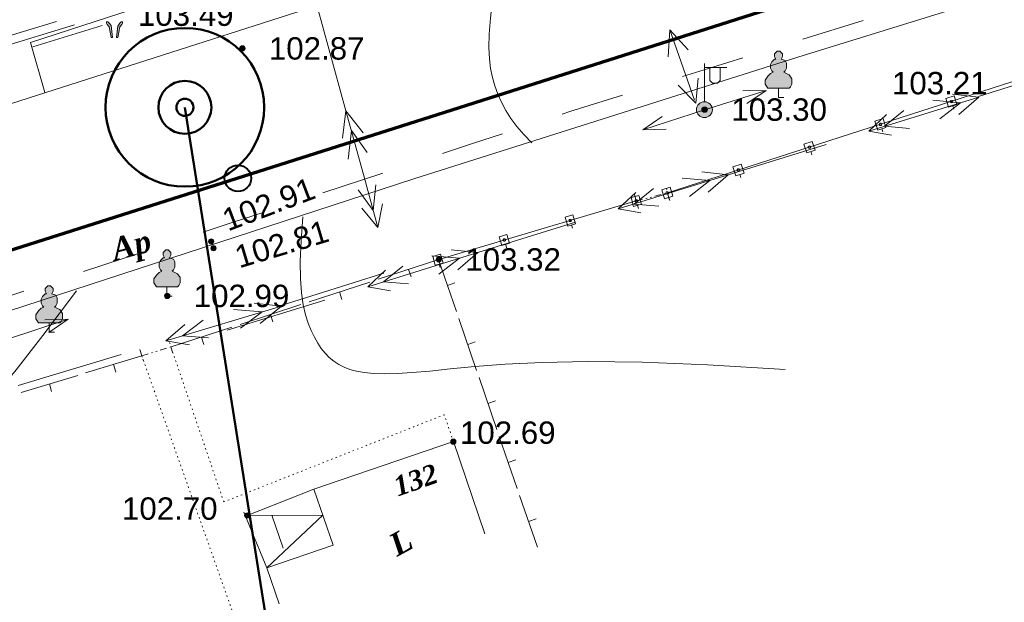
# Model space of a CAD drawing. Header units: millimetres. Extents: x 9396 to 25236, y 15106 to 31102.
# Tile 252 of 256: x 11764 to 11838, y 16966 to 17010. Entities that reach past the tile are written whole.
import ezdxf
from ezdxf.enums import TextEntityAlignment as Align

# ---------------------------------------------------------------- set-up
doc = ezdxf.new("R2010")
doc.units = ezdxf.units.MM
for name, pattern in [('DIVIDE', [1.25, 0.5, -0.25, 0, -0.25, 0, -0.25]), ('DOT', [0.25, 0, -0.25]), ('HIDDEN', [0.375, 0.25, -0.125])]:
    doc.linetypes.add(name, pattern=pattern)
for name, color, linetype, lineweight, true_color in [('1001010', 7, 'Continuous', 9, 0x000000), ('10010110', 7, 'Continuous', 20, 0xa25100), ('1060000', 7, 'Continuous', 9, 0x000000), ('1070000', 7, 'DOT', 9, 0x000000), ('2030003', 7, 'Continuous', 9, 0x000000), ('21100200', 7, 'HIDDEN', 0, 0x800080), ('3000105', 7, 'DIVIDE', 9, 0x000000), ('3000130', 7, 'Continuous', 9, 0x000000), ('3000220', 7, 'Continuous', 9, 0x000000), ('4000210', 7, 'Continuous', 9, 0x000000), ('4000340', 7, 'HIDDEN', 9, 0x000000), ('5010210', 7, 'Continuous', 20, 0x008000), ('6011210', 1, 'Continuous', 9, 0xff0000), ('6011300', 1, 'Continuous', 20, 0xff0000), ('6011400', 7, 'Continuous', 9, 0xc0c0c0)]:
    doc.layers.add(name, color=color, linetype=linetype, lineweight=lineweight, true_color=true_color)
for name, color, linetype, lineweight in [('геология', 6, 'Continuous', 50), ('Канализация', 1, 'Continuous', 70), ('Колодец канал', 3, 'Continuous', 40), ('Размер', 6, 'Continuous', 18)]:
    doc.layers.add(name, color=color, linetype=linetype, lineweight=lineweight)
doc.styles.add('10', font='timesbi.ttf', dxfattribs={"height": 0.001481})
doc.styles.add('2', font='timesbi.ttf', dxfattribs={"height": 0.001693})
doc.styles.add('9', font='timesbi.ttf', dxfattribs={"height": 0.001693})
doc.styles.add('F2', font='arial.ttf', dxfattribs={"height": 0.001693})

# ---------------------------------------------------------------- blocks, each defined once
blk = doc.blocks.new('SYMBOL2030003')
at = {"true_color": 0xffffff}
h = blk.add_hatch(color=7, dxfattribs=at)
edge = h.paths.add_edge_path()
edge.add_arc((0, 0), 0.3, 0, 360)
at = {"true_color": 0x000000}
h = blk.add_hatch(color=18, dxfattribs=at)
edge = h.paths.add_edge_path()
edge.add_arc((0, 0), 0.1, 0, 360)
at = {"color": 18, "linetype": 'Continuous', "lineweight": 0, "true_color": 0x000000, "flags": 128}
for points in [[(0, 0.3), (0, 1.75)], [(0, 1.6), (0.85, 1.6)], [(0.2, 1.6), (0.2, 1.1), (0.3, 1), (0.5, 1), (0.6, 1.1), (0.6, 1.6)]]:
    blk.add_lwpolyline(points, dxfattribs=at)
at = {"color": 18, "linetype": 'Continuous', "lineweight": 0, "true_color": 0x000000}
for radius in [0.3, 0.1]:
    blk.add_circle((0, 0), radius, dxfattribs=at)
blk = doc.blocks.new('SYMBOL4000210')
at = {"true_color": 0xffffff}
blk.add_hatch(color=7, dxfattribs=at).paths.add_polyline_path([(0.05, 1.75), (-0.05, 1.75), (-0.15, 1.65), (-0.15, 1.55), (-0.1, 1.45), (-0.15, 1.45), (-0.25, 1.35), (-0.3, 1.25), (-0.3, 1.1), (-0.25, 1), (-0.2, 0.95), (-0.3, 0.9), (-0.35, 0.85), (-0.4, 0.8), (-0.5, 0.65), (-0.5, 0.5), (-0.4, 0.35), (-0.3, 0.35), (-0.1, 0.35), (0, 0.35), (0.15, 0.35), (0.4, 0.35), (0.45, 0.4), (0.5, 0.5), (0.5, 0.7), (0.4, 0.85), (0.2, 0.95), (0.25, 1), (0.3, 1.1), (0.3, 1.3), (0.25, 1.4), (0.1, 1.45), (0.15, 1.55), (0.15, 1.65)])
at = {"color": 18, "linetype": 'Continuous', "lineweight": 0, "true_color": 0x000000, "flags": 128}
blk.add_lwpolyline([(0.05, 1.75), (-0.05, 1.75), (-0.15, 1.65), (-0.15, 1.55), (-0.1, 1.45), (-0.15, 1.45), (-0.25, 1.35), (-0.3, 1.25), (-0.3, 1.1), (-0.25, 1), (-0.2, 0.95), (-0.3, 0.9), (-0.35, 0.85), (-0.4, 0.8), (-0.5, 0.65), (-0.5, 0.5), (-0.4, 0.35), (-0.3, 0.35), (-0.1, 0.35), (0, 0.35), (0.15, 0.35), (0.4, 0.35), (0.45, 0.4), (0.5, 0.5), (0.5, 0.7), (0.4, 0.85), (0.2, 0.95), (0.25, 1), (0.3, 1.1), (0.3, 1.3), (0.25, 1.4), (0.1, 1.45), (0.15, 1.55), (0.15, 1.65), (0.05, 1.75)], close=True, dxfattribs=at)
blk.add_lwpolyline([(0, 0.35), (0, 0), (0.2, 0)], dxfattribs=at)
blk = doc.blocks.new('SYMBOL21100200')
at = {"true_color": 0x800080}
h = blk.add_hatch(color=216, dxfattribs=at)
edge = h.paths.add_edge_path()
edge.add_arc((0, 0), 0.1, 0, 360)
at = {"color": 216, "linetype": 'Continuous', "lineweight": 0, "true_color": 0x800080}
blk.add_circle((0, 0), 0.1, dxfattribs=at)
blk = doc.blocks.new('SYMBOL4000340')
at = {"true_color": 0x000000}
for points in [[(-0.075, 0), (-0.125, 0.45), (-0.2, 0.55), (-0.25, 0.6), (-0.3, 0.6), (-0.3, 0.55), (-0.275, 0.5), (-0.2, 0.4), (-0.125, 0)], [(0.075, 0), (0.125, 0.425), (0.15, 0.475), (0.2, 0.55), (0.25, 0.6), (0.3, 0.6), (0.3, 0.55), (0.275, 0.5), (0.2, 0.4), (0.125, 0)]]:
    blk.add_hatch(color=18, dxfattribs=at).paths.add_polyline_path(points)
at = {"color": 18, "linetype": 'Continuous', "lineweight": 0, "true_color": 0x000000, "flags": 128}
for points in [[(-0.075, 0), (-0.125, 0.45), (-0.2, 0.55), (-0.25, 0.6), (-0.3, 0.6), (-0.3, 0.55), (-0.275, 0.5), (-0.2, 0.4), (-0.125, 0), (-0.075, 0)], [(0.075, 0), (0.125, 0.425), (0.15, 0.475), (0.2, 0.55), (0.25, 0.6), (0.3, 0.6), (0.3, 0.55), (0.275, 0.5), (0.2, 0.4), (0.125, 0), (0.075, 0)]]:
    blk.add_lwpolyline(points, close=True, dxfattribs=at)

msp = doc.modelspace()

# ---------------------------------------------------------------- linework, layer by layer
at = {"layer": '1001010', "color": 253}
msp.add_polyline3d([(11798.972, 16971.019, 161.92), (11796.594, 16977.989, 169.926), (11786.05, 16974.391, 167.731), (11787.497, 16970.15, 161.792), (11782.491, 16968.442, 163.869), (11783.422, 16965.714, 163.869)], dxfattribs=at)
at = {"layer": '10010110'}
for points in [[(11802.522, 17000.595, 160.774), (11801.924, 17001.224, 160.906), (11801.402, 17001.842, 161.434), (11800.949, 17002.452, 162.319), (11800.56, 17003.06, 163.522), (11800.231, 17003.67, 165.004), (11799.957, 17004.287, 166.726), (11799.733, 17004.914, 168.65), (11799.553, 17005.557, 170.736), (11799.415, 17006.227, 172.941), (11799.324, 17006.962, 175.195), (11799.286, 17007.81, 177.423), (11799.309, 17008.817, 179.549), (11799.4, 17010.028, 181.499), (11799.565, 17011.491, 183.197), (11799.812, 17013.25, 184.568), (11800.147, 17015.353, 185.537)], [(11821.69, 16983.462, 157.294), (11815.821, 16983.813, 165.698), (11810.869, 16983.997, 171.67), (11806.735, 16984.044, 175.586), (11803.317, 16983.987, 177.825), (11800.515, 16983.856, 178.762), (11798.229, 16983.683, 178.776), (11796.359, 16983.499, 178.244), (11794.803, 16983.335, 177.544), (11793.476, 16983.217, 176.984), (11792.341, 16983.149, 176.61), (11791.376, 16983.127, 176.394), (11790.559, 16983.149, 176.315), (11789.868, 16983.214, 176.346), (11789.281, 16983.317, 176.463), (11788.775, 16983.457, 176.643), (11788.329, 16983.632, 176.86), (11787.923, 16983.839, 177.096), (11787.551, 16984.08, 177.355), (11787.209, 16984.359, 177.645), (11786.894, 16984.676, 177.977), (11786.603, 16985.035, 178.359), (11786.333, 16985.439, 178.8), (11786.08, 16985.889, 179.31), (11785.841, 16986.388, 179.898), (11785.615, 16986.944, 180.576), (11785.41, 16987.584, 181.36), (11785.237, 16988.341, 182.272), (11785.106, 16989.246, 183.331), (11785.028, 16990.331, 184.557), (11785.014, 16991.63, 185.97), (11785.074, 16993.175, 187.59), (11785.219, 16994.997, 189.437)], [(11768.086, 16989.399, 185.852), (11765.548, 16986.028, 181.978), (11763.527, 16983.422, 179.16), (11761.824, 16981.393, 177.351), (11760.241, 16979.751, 176.501), (11758.577, 16978.309, 176.563), (11756.636, 16976.876, 177.488), (11754.217, 16975.264, 179.228), (11751.123, 16973.284, 181.735)]]:
    msp.add_polyline3d(points, dxfattribs=at)
at = {"layer": '1060000', "color": 253}
for p, q in [((11877.206, 17023.972, 154.627), (11822.645, 17007.095, 151.757)), ((11764.611, 17008.19, 198.858), (11765.697, 17004.401, 198.858)), ((11782.491, 16968.442, 163.869), (11780.756, 16972.662, 204.413)), ((11783.723, 16969.939, 171.114), (11782.874, 16972.416, 187.599))]:
    msp.add_line(p, q, dxfattribs=at)
for points in [[(11822.626, 17027.104, 198.858), (11821.275, 17026.639, 198.858), (11764.611, 17008.19, 198.858)], [(11821.191, 17022.477, 157.252), (11812.71, 17019.466, 160.818), (11735.193, 16994.626, 191.591), (11732.87, 16995.587, 192.603)], [(11822.645, 17007.095, 151.757), (11793.611, 16997.872, 145.763), (11746.945, 16982.653, 135.145), (11708.07, 16969.546, 125.926)], [(11782.491, 16968.442, 163.869), (11786.716, 16972.437, 164.995), (11781.01, 16972.406, 203.319), (11786.05, 16974.391, 167.731)]]:
    msp.add_polyline3d(points, dxfattribs=at)
at = {"layer": '1070000', "color": 253}
msp.add_line((11773.036, 16984.482, 179.608), (11780.17, 16964.337, 165.883), dxfattribs=at)
msp.add_polyline3d([(11796.594, 16977.989, 169.926), (11795.914, 16980.029, 175.701), (11779.23, 16973.429, 200.832), (11775.238, 16985.158, 180.464)], dxfattribs=at)
at = {"layer": '3000105', "color": 253}
for p, q in [((11812.924, 16996.329, 179.863), (11812.653, 16997.394, 179.863)), ((11810.294, 16996.69, 179.863), (11810.566, 16995.624, 179.863)), ((11810.418, 16996.205, 177.056), (11812.801, 16996.813, 182.67)), ((11773.036, 16984.482, 179.608), (11775.238, 16985.158, 180.464)), ((11775.385, 16984.68, 180.036), (11775.062, 16985.732, 180.036)), ((11772.89, 16984.96, 180.036), (11773.212, 16983.908, 180.036))]:
    msp.add_line(p, q, dxfattribs=at)
at = {"layer": '3000130', "color": 253}
for p, q in [((11839.626, 17005.459, 151.876), (11812.801, 16996.813, 182.67)), ((11834.441, 17003.157, 167.273), (11834.371, 17003.397, 167.273)), ((11829.081, 17001.427, 167.273), (11829.001, 17001.667, 167.273)), ((11823.711, 16999.697, 167.273), (11823.631, 16999.937, 167.273)), ((11818.341, 16997.967, 167.273), (11818.271, 16998.207, 167.273)), ((11812.961, 16996.237, 167.273), (11812.881, 16996.467, 167.273)), ((11810.418, 16996.205, 177.056), (11795.498, 16991.777, 186.224)), ((11810.591, 16995.627, 181.64), (11810.521, 16995.867, 181.64)), ((11805.601, 16994.147, 181.64), (11805.531, 16994.387, 181.64)), ((11800.621, 16992.667, 181.64), (11800.551, 16992.907, 181.64)), ((11795.591, 16991.177, 181.64), (11795.521, 16991.417, 181.64))]:
    msp.add_line(p, q, dxfattribs=at)
for points in [[(11834.461, 17004.167, 167.273), (11833.841, 17003.957, 167.273), (11834.051, 17003.297, 167.273), (11834.681, 17003.497, 167.273), (11834.461, 17004.167, 167.273)], [(11834.261, 17003.637, 167.273), (11834.311, 17003.647, 167.273), (11834.341, 17003.677, 167.273), (11834.361, 17003.727, 167.273), (11834.341, 17003.777, 167.273), (11834.311, 17003.817, 167.273), (11834.261, 17003.827, 167.273), (11834.211, 17003.817, 167.273), (11834.171, 17003.777, 167.273), (11834.161, 17003.727, 167.273), (11834.171, 17003.677, 167.273), (11834.211, 17003.647, 167.273), (11834.261, 17003.637, 167.273)], [(11829.101, 17002.437, 167.273), (11828.471, 17002.237, 167.273), (11828.691, 17001.567, 167.273), (11829.311, 17001.767, 167.273), (11829.101, 17002.437, 167.273)], [(11828.891, 17001.907, 167.273), (11828.941, 17001.917, 167.273), (11828.981, 17001.947, 167.273), (11828.991, 17001.997, 167.273), (11828.981, 17002.047, 167.273), (11828.941, 17002.087, 167.273), (11828.891, 17002.097, 167.273), (11828.841, 17002.087, 167.273), (11828.811, 17002.047, 167.273), (11828.791, 17001.997, 167.273), (11828.811, 17001.947, 167.273), (11828.841, 17001.917, 167.273), (11828.891, 17001.907, 167.273)], [(11823.731, 17000.707, 167.273), (11823.101, 17000.507, 167.273), (11823.321, 16999.837, 167.273), (11823.951, 17000.037, 167.273), (11823.731, 17000.707, 167.273)], [(11823.531, 17000.177, 167.273), (11823.571, 17000.187, 167.273), (11823.611, 17000.217, 167.273), (11823.621, 17000.267, 167.273), (11823.611, 17000.317, 167.273), (11823.571, 17000.357, 167.273), (11823.531, 17000.367, 167.273), (11823.481, 17000.357, 167.273), (11823.441, 17000.317, 167.273), (11823.431, 17000.267, 167.273), (11823.441, 17000.217, 167.273), (11823.481, 17000.187, 167.273), (11823.531, 17000.177, 167.273)], [(11818.361, 16998.977, 167.273), (11817.741, 16998.777, 167.273), (11817.951, 16998.107, 167.273), (11818.581, 16998.307, 167.273), (11818.361, 16998.977, 167.273)], [(11818.161, 16998.447, 167.273), (11818.211, 16998.457, 167.273), (11818.241, 16998.487, 167.273), (11818.261, 16998.537, 167.273), (11818.241, 16998.587, 167.273), (11818.211, 16998.627, 167.273), (11818.161, 16998.637, 167.273), (11818.111, 16998.627, 167.273), (11818.071, 16998.587, 167.273), (11818.061, 16998.537, 167.273), (11818.071, 16998.487, 167.273), (11818.111, 16998.457, 167.273), (11818.161, 16998.447, 167.273)], [(11812.981, 16997.237, 167.273), (11812.351, 16997.037, 167.273), (11812.571, 16996.367, 167.273), (11813.191, 16996.567, 167.273), (11812.981, 16997.237, 167.273)], [(11810.611, 16996.627, 181.64), (11810.031, 16996.457, 181.64), (11810.231, 16995.787, 181.64), (11810.811, 16995.957, 181.64), (11810.611, 16996.627, 181.64)], [(11812.771, 16996.707, 167.273), (11812.821, 16996.717, 167.273), (11812.861, 16996.757, 167.273), (11812.871, 16996.807, 167.273), (11812.861, 16996.857, 167.273), (11812.821, 16996.887, 167.273), (11812.771, 16996.897, 167.273), (11812.721, 16996.887, 167.273), (11812.691, 16996.857, 167.273), (11812.671, 16996.807, 167.273), (11812.691, 16996.757, 167.273), (11812.721, 16996.717, 167.273), (11812.771, 16996.707, 167.273)], [(11810.421, 16996.107, 181.64), (11810.461, 16996.127, 181.64), (11810.501, 16996.157, 181.64), (11810.511, 16996.207, 181.64), (11810.501, 16996.257, 181.64), (11810.461, 16996.287, 181.64), (11810.421, 16996.297, 181.64), (11810.371, 16996.287, 181.64), (11810.341, 16996.257, 181.64), (11810.321, 16996.207, 181.64), (11810.341, 16996.157, 181.64), (11810.371, 16996.127, 181.64), (11810.421, 16996.107, 181.64)], [(11805.621, 16995.147, 181.64), (11805.041, 16994.977, 181.64), (11805.241, 16994.307, 181.64), (11805.821, 16994.477, 181.64), (11805.621, 16995.147, 181.64)], [(11805.431, 16994.637, 181.64), (11805.481, 16994.647, 181.64), (11805.511, 16994.677, 181.64), (11805.521, 16994.727, 181.64), (11805.511, 16994.777, 181.64), (11805.481, 16994.807, 181.64), (11805.431, 16994.817, 181.64), (11805.381, 16994.807, 181.64), (11805.351, 16994.777, 181.64), (11805.341, 16994.727, 181.64), (11805.351, 16994.677, 181.64), (11805.381, 16994.647, 181.64), (11805.431, 16994.637, 181.64)], [(11800.641, 16993.667, 181.64), (11800.061, 16993.497, 181.64), (11800.251, 16992.827, 181.64), (11800.841, 16992.997, 181.64), (11800.641, 16993.667, 181.64)], [(11800.451, 16993.157, 181.64), (11800.491, 16993.167, 181.64), (11800.531, 16993.197, 181.64), (11800.541, 16993.247, 181.64), (11800.531, 16993.297, 181.64), (11800.491, 16993.327, 181.64), (11800.451, 16993.337, 181.64), (11800.401, 16993.327, 181.64), (11800.361, 16993.297, 181.64), (11800.351, 16993.247, 181.64), (11800.361, 16993.197, 181.64), (11800.401, 16993.167, 181.64), (11800.451, 16993.157, 181.64)], [(11795.611, 16992.177, 181.64), (11795.031, 16992.007, 181.64), (11795.231, 16991.337, 181.64), (11795.811, 16991.507, 181.64), (11795.611, 16992.177, 181.64)], [(11795.421, 16991.657, 181.64), (11795.461, 16991.677, 181.64), (11795.501, 16991.707, 181.64), (11795.511, 16991.757, 181.64), (11795.501, 16991.797, 181.64), (11795.461, 16991.837, 181.64), (11795.421, 16991.847, 181.64), (11795.371, 16991.837, 181.64), (11795.341, 16991.797, 181.64), (11795.321, 16991.757, 181.64), (11795.341, 16991.707, 181.64), (11795.371, 16991.677, 181.64), (11795.421, 16991.657, 181.64)]]:
    msp.add_polyline3d(points, close=True, dxfattribs=at)
at = {"layer": '3000220', "color": 253}
for p, q in [((11795.501, 16991.777, 192.43), (11790.901, 16990.277, 192.43)), ((11795.471, 16991.767, 170.141), (11796.821, 16987.837, 170.141)), ((11793.201, 16991.027, 192.43), (11793.391, 16990.457, 192.43)), ((11790.281, 16990.067, 192.43), (11785.681, 16988.567, 192.43)), ((11796.141, 16989.797, 170.141), (11796.711, 16989.997, 170.141)), ((11787.981, 16989.317, 192.43), (11788.161, 16988.747, 192.43)), ((11785.051, 16988.367, 192.43), (11780.461, 16986.867, 192.43)), ((11782.761, 16987.617, 192.43), (11782.941, 16987.047, 192.43)), ((11779.831, 16986.657, 192.43), (11775.241, 16985.157, 192.43)), ((11797.001, 16987.307, 170.141), (11798.351, 16983.377, 170.141)), ((11777.541, 16985.907, 192.43), (11777.721, 16985.337, 192.43)), ((11797.681, 16985.337, 170.141), (11798.251, 16985.537, 170.141)), ((11773.041, 16984.487, 179.323), (11768.761, 16983.187, 179.323)), ((11770.901, 16983.837, 179.323), (11771.071, 16983.257, 179.323)), ((11768.181, 16983.007, 179.323), (11763.901, 16981.717, 179.323)), ((11766.041, 16982.357, 179.323), (11766.211, 16981.787, 179.323)), ((11798.541, 16982.837, 170.141), (11799.891, 16978.917, 170.141)), ((11799.211, 16980.877, 170.141), (11799.781, 16981.077, 170.141)), ((11800.071, 16978.377, 170.141), (11801.421, 16974.457, 170.141)), ((11800.751, 16976.417, 170.141), (11801.311, 16976.617, 170.141)), ((11801.601, 16973.917, 170.141), (11802.951, 16969.997, 170.141)), ((11802.281, 16971.957, 170.141), (11802.851, 16972.157, 170.141))]:
    msp.add_line(p, q, dxfattribs=at)
at = {"layer": '5010210'}
for p, q in [((11823.031, 17008.437, 151.67), (11827.581, 17009.847, 151.67)), ((11770.021, 17009.477, 186.234), (11764.801, 17007.857, 186.234)), ((11818.481, 17007.027, 151.67), (11816.211, 17006.317, 151.67)), ((11816.211, 17006.317, 151.67), (11813.931, 17005.617, 151.67)), ((11800.311, 17001.287, 151.67), (11798.041, 17000.547, 151.67)), ((11798.041, 17000.547, 151.67), (11795.781, 16999.797, 151.67)), ((11786.731, 16996.817, 151.67), (11791.251, 16998.307, 151.67)), ((11782.201, 16995.327, 151.67), (11779.941, 16994.587, 151.67)), ((11779.941, 16994.587, 151.67), (11777.681, 16993.837, 151.67)), ((11768.621, 16990.857, 151.67), (11773.151, 16992.347, 151.67)), ((11764.101, 16989.367, 151.67), (11761.841, 16988.627, 151.67))]:
    msp.add_line(p, q, dxfattribs=at)
msp.add_polyline3d([(11804.831, 17002.777, 151.67), (11805.401, 17002.967, 151.67), (11809.381, 17004.207, 151.67)], dxfattribs=at)
at = {"layer": '6011210'}
for p, q in [((11815.581, 17003.111, 165.11), (11820.264, 17004.551, 165.11)), ((11815.581, 17003.111, 183.807), (11810.927, 17001.577, 183.807)), ((11762.804, 16985.721, 183.807), (11767.458, 16987.255, 183.807))]:
    msp.add_line(p, q, dxfattribs=at)
for points in [[(11818.493, 17004.529, 165.11), (11820.264, 17004.551, 165.11), (11820.264, 17004.551, 165.11), (11818.786, 17003.573, 165.11)], [(11812.698, 17001.634, 183.807), (11810.927, 17001.577, 183.807), (11810.927, 17001.577, 183.807), (11812.385, 17002.584, 183.807)], [(11765.687, 16987.198, 183.807), (11767.458, 16987.255, 183.807), (11767.458, 16987.255, 183.807), (11765.999, 16986.248, 183.807)]]:
    msp.add_polyline3d(points, dxfattribs=at)
at = {"layer": '6011300'}
for p, q in [((11786.311, 17010.837, 110.571), (11788.471, 17003.017, 110.571)), ((11766.581, 17009.777, 99.499), (11758.971, 17007.487, 99.499)), ((11767.941, 17009.527, 108.075), (11760.161, 17007.157, 108.075)), ((11843.691, 17006.447, 131.588), (11836.321, 17004.097, 131.588)), ((11836.331, 17004.067, 131.588), (11828.011, 17001.477, 131.588)), ((11836.331, 17004.067, 131.588), (11834.341, 17004.277, 131.588)), ((11836.331, 17004.067, 131.588), (11834.811, 17002.757, 131.588)), ((11788.471, 17003.017, 110.571), (11788.221, 17000.947, 110.571)), ((11788.471, 17003.017, 110.571), (11789.761, 17001.367, 110.571)), ((11824.781, 17000.477, 131.588), (11817.381, 16998.177, 131.588)), ((11817.381, 16998.177, 131.588), (11809.061, 16995.597, 131.588)), ((11817.381, 16998.177, 131.588), (11815.391, 16998.397, 131.588)), ((11817.381, 16998.177, 131.588), (11815.861, 16996.867, 131.588)), ((11805.831, 16994.597, 131.588), (11798.441, 16992.297, 131.588)), ((11798.441, 16992.297, 131.588), (11790.121, 16989.717, 131.588)), ((11798.441, 16992.297, 131.588), (11796.441, 16992.517, 131.588)), ((11798.441, 16992.297, 131.588), (11796.921, 16990.987, 131.588)), ((11791.331, 16990.727, 110.571), (11783.581, 16988.287, 110.571)), ((11783.601, 16988.247, 110.571), (11774.861, 16985.607, 110.571)), ((11786.881, 16988.707, 131.588), (11779.491, 16986.417, 131.588)), ((11783.601, 16988.247, 110.571), (11781.521, 16988.457, 110.571)), ((11783.601, 16988.247, 110.571), (11781.981, 16986.927, 110.571)), ((11771.461, 16984.577, 110.571), (11763.691, 16982.227, 110.571))]:
    msp.add_line(p, q, dxfattribs=at)
for points in [[(11834.941, 17003.637, 131.588), (11833.391, 17002.417, 131.588), (11834.941, 17003.637, 131.588), (11832.861, 17003.827, 131.588)], [(11831.081, 17001.697, 131.588), (11829.211, 17001.857, 131.588), (11830.671, 17003.037, 131.588)], [(11788.471, 17003.017, 110.571), (11789.881, 16997.917, 110.571), (11790.881, 16994.207, 110.571)], [(11829.731, 17001.177, 131.588), (11828.011, 17001.477, 131.588), (11829.351, 17002.737, 131.588)], [(11788.881, 17001.547, 110.571), (11790.071, 16999.877, 110.571), (11788.881, 17001.547, 110.571), (11788.651, 16999.377, 110.571)], [(11816.001, 16997.747, 131.588), (11814.451, 16996.537, 131.588), (11816.001, 16997.747, 131.588), (11813.911, 16997.937, 131.588)], [(11790.741, 16997.427, 110.571), (11790.541, 16995.477, 110.571), (11789.391, 16997.057, 110.571)], [(11812.141, 16995.817, 131.588), (11810.271, 16995.967, 131.588), (11811.721, 16997.157, 131.588)], [(11810.781, 16995.297, 131.588), (11809.061, 16995.597, 131.588), (11810.401, 16996.847, 131.588)], [(11791.231, 16995.977, 110.571), (11790.881, 16994.207, 110.571), (11789.661, 16995.667, 110.571)], [(11797.051, 16991.867, 131.588), (11795.501, 16990.657, 131.588), (11797.051, 16991.867, 131.588), (11794.961, 16992.057, 131.588)], [(11793.191, 16989.937, 131.588), (11791.321, 16990.087, 131.588), (11792.771, 16991.277, 131.588)], [(11791.831, 16989.407, 131.588), (11790.121, 16989.717, 131.588), (11791.451, 16990.967, 131.588)], [(11782.141, 16987.807, 110.571), (11780.501, 16986.577, 110.571), (11782.141, 16987.807, 110.571), (11779.971, 16987.987, 110.571)], [(11776.641, 16985.307, 110.571), (11774.861, 16985.607, 110.571), (11776.281, 16986.867, 110.571)], [(11778.071, 16985.847, 110.571), (11776.121, 16985.987, 110.571), (11777.661, 16987.187, 110.571)]]:
    msp.add_polyline3d(points, dxfattribs=at)
at = {"layer": '6011400'}
msp.add_line((11814.841, 17003.837, 192.016), (11812.971, 17009.157, 192.016), dxfattribs=at)
for points in [[(11812.841, 17007.117, 192.016), (11812.971, 17009.157, 192.016), (11814.351, 17007.647, 192.016)], [(11814.921, 17003.607, 192.016), (11813.591, 17004.977, 192.016), (11814.921, 17003.607, 192.016), (11815.101, 17005.507, 192.016)]]:
    msp.add_polyline3d(points, dxfattribs=at)
at = {"layer": 'геология', "lineweight": 50}
msp.add_lwpolyline([(11776.29, 17003.287), (11784.105, 16954.093), (11756.531, 16954.093)], dxfattribs=at)
at = {"layer": 'геология'}
for radius in [2, 0.646]:
    msp.add_circle((11776.29, 17003.287), radius, dxfattribs=at)
at = {"layer": 'Канализация', "elevation": 52.999}
msp.add_lwpolyline([(12228.426, 17139.821), (12021.437, 17074.811), (11795.933, 17002.903), (11329.521, 16854.74), (11115.674, 16787.38), (10954.569, 16736.615), (10592.244, 16620.205), (10486.131, 16586.848), (10372.911, 16549.13), (10338.974, 16538.589), (10329.346, 16531.156), (10310.185, 16524.963), (10297.321, 16526.918), (10197.761, 16494.352), (10167.878, 16483.301), (10086.557, 16408.901), (10007.546, 16330.701)], dxfattribs=at)
at = {"layer": 'Колодец канал'}
msp.add_circle((11780.297, 16997.917, 52.999), 1, dxfattribs=at)
at = {"layer": 'Размер', "lineweight": 50}
msp.add_circle((11776.29, 17003.287), 6, dxfattribs=at)

# ---------------------------------------------------------------- block references
at = {"layer": '2030003', "color": 253, "xscale": 2, "yscale": 2, "zscale": 2}
msp.add_blockref('SYMBOL2030003', (11815.581, 17003.111, 182.402), dxfattribs=at)
at = {"layer": '21100200', "xscale": 2, "yscale": 2, "zscale": 2}
for p in [(11780.641, 17007.746, 205.74), (11815.618, 17003.117, 206.6), (11778.281, 16993.139, 205.82), (11778.451, 16992.629, 205.62), (11795.498, 16991.777, 206.64), (11774.958, 16989.017, 205.98), (11796.594, 16977.989, 205.38), (11781.01, 16972.406, 205.4)]:
    msp.add_blockref('SYMBOL21100200', p, dxfattribs=at)
at = {"layer": '4000210', "color": 253, "xscale": 2, "yscale": 2, "zscale": 2}
for p in [(11821.188, 17004.041, 152.082), (11774.936, 16989, 184.276), (11766.027, 16986.278, 184.815)]:
    msp.add_blockref('SYMBOL4000210', p, dxfattribs=at)
at = {"layer": '4000340', "color": 253, "xscale": 2, "yscale": 2, "zscale": 2}
msp.add_blockref('SYMBOL4000340', (11770.97, 17008.568, 200.813), dxfattribs=at)

# ---------------------------------------------------------------- texts
at = {"layer": '1001010', "color": 1, "true_color": 0xff0000, "style": '10'}
msp.add_text('132', height=1.4813, rotation=19.5, dxfattribs=at).set_placement((11792.152, 16974.531, 168.079), align=Align.MIDDLE_LEFT)
at = {"layer": '1001010', "color": 253, "style": '9'}
msp.add_text('L', height=1.693, rotation=28.6, dxfattribs=at).set_placement((11791.932, 16970.011, 162.159), align=Align.MIDDLE_LEFT)
at = {"layer": '21100200', "color": 253, "style": 'F2'}
for s, p in [('103.49', (11772.738, 17010.297, 198.74)), ('102.87', (11782.641, 17007.746, 205.74)), ('103.21', (11829.766, 17005.119, 152.14)), ('103.30', (11817.618, 17003.117, 206.6)), ('103.32', (11797.498, 16991.777, 206.64)), ('102.99', (11776.958, 16989.017, 205.98)), ('102.69', (11797.094, 16978.669, 168.68)), ('102.70', (11771.53, 16972.926, 200.16))]:
    msp.add_text(s, height=1.693, dxfattribs=at).set_placement(p, align=Align.MIDDLE_LEFT)
for s, rotation, p in [('102.91', 20.8, (11779.241, 16994.679, 197.06)), ('102.81', 16.7, (11780.151, 16991.909, 195.6))]:
    msp.add_text(s, height=1.693, rotation=rotation, dxfattribs=at).set_placement(p, align=Align.MIDDLE_LEFT)
at = {"layer": '5010210', "color": 253, "style": '2'}
msp.add_text('Ap', height=1.693, rotation=15, dxfattribs=at).set_placement((11770.791, 16992.487, 201.71), align=Align.MIDDLE_LEFT)

doc.saveas('drawing.dxf')
